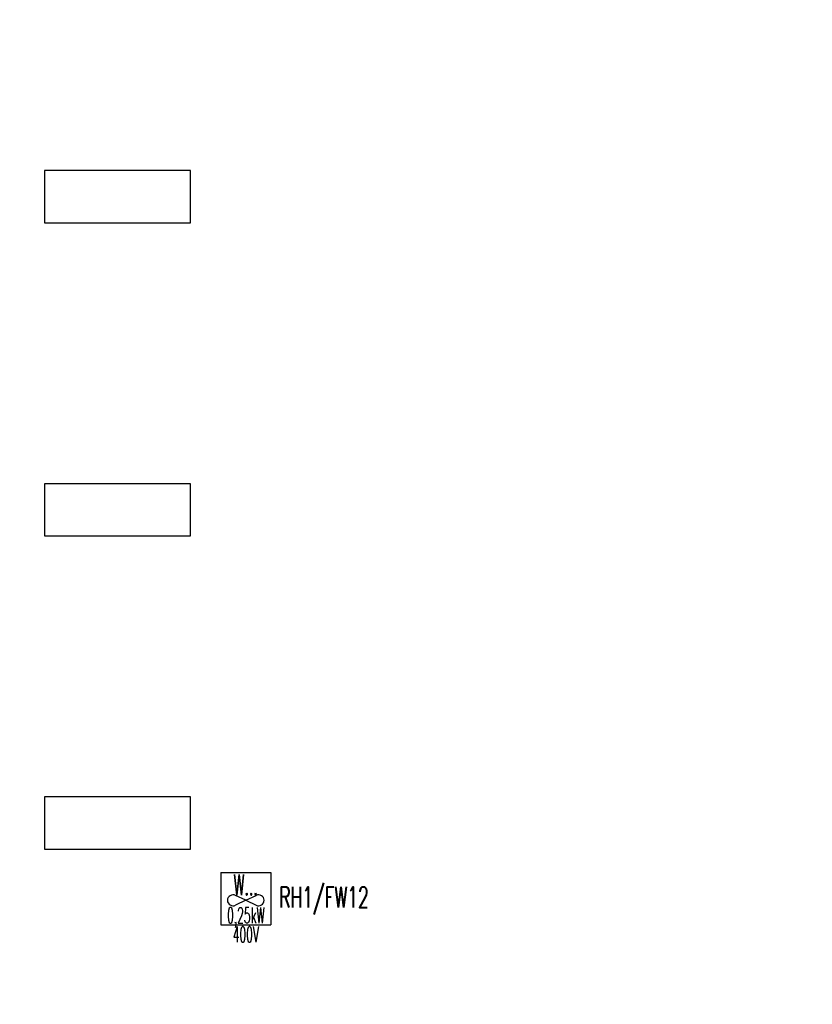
# Model space of a CAD drawing. Header units: millimetres. Extents: x -7955266 to 72030, y -46136 to 9299934.
# Tile 139 of 203: x -5088787 to -5073595, y 6562457 to 6581318. Entities that reach past the tile are written whole.
import ezdxf
from ezdxf.enums import TextEntityAlignment as Align

# ---------------------------------------------------------------- set-up
doc = ezdxf.new("R2010")
doc.units = ezdxf.units.MM
doc.header["$LTSCALE"] = 10
doc.layers.add('0-NASWIETLA', color=7, linetype='Continuous')
for name, color, linetype, lineweight in [('BMS_urzadzenia_nr_obw_magistrala', 140, 'Continuous', 13), ('BMS_urzadzenia_WE_WY', 30, 'Continuous', 20), ('IE_ATRYBUTY_ BLOCK_1', 7, 'Continuous', 25), ('IE_ATRYBUTY_ BLOCK_2', 7, 'Continuous', 18), ('IE_urzadzenia', 30, 'Continuous', 25), ('IE_urzadzenia_nr_obw', 94, 'Continuous', 20)]:
    doc.layers.add(name, color=color, linetype=linetype, lineweight=lineweight)
doc.styles.add('ROMANS', font='romans.shx', dxfattribs={"width": 0.8})

# ---------------------------------------------------------------- blocks, each defined once
blk = doc.blocks.new('urzadzenie_wentylator')
for p, q in [((-239.9, 0), (239.9, 0)), ((-239.9, 0), (-239.9, -500)), ((239.9, 0), (239.9, -500)), ((0, -265.5), (-99, -218.5)), ((0, -265.5), (-99, -312.6)), ((0, -265.5), (99, -218.5)), ((0, -265.5), (99, -312.6)), ((-239.9, -500), (239.9, -500))]:
    blk.add_line(p, q)
for centre, start, end in [((-122.2, -267.2), 64.57208, 178.20375), ((-122.2, -263.9), 181.79625, 295.42792), ((122.2, -267.2), 1.79625, 115.42792), ((122.2, -263.9), 244.57208, 358.20375)]:
    blk.add_arc(centre, 54, start, end)
at = {"layer": 'BMS_urzadzenia_nr_obw_magistrala', "style": 'ROMANS', "width": 0.5, "flags": 8}
blk.add_attdef('ADR_BMS', (289, -361.7), '', height=150, dxfattribs=at)
at = {"layer": 'BMS_urzadzenia_WE_WY', "style": 'ROMANS', "width": 0.5, "flags": 8}
blk.add_attdef('BMS_WE_WY', (289, -566.8), '', height=150, dxfattribs=at)
at = {"layer": 'IE_ATRYBUTY_ BLOCK_1', "style": 'ROMANS', "width": 0.5, "flags": 8}
blk.add_attdef('TYP', text='', height=200, dxfattribs=at).set_placement((0, -216.8), align=Align.CENTER)
at = {"layer": 'IE_ATRYBUTY_ BLOCK_2', "style": 'ROMANS', "width": 0.5, "flags": 8}
for tag, p in [('OPIS2', (-0.3, -484.5)), ('OPIS1', (-0.3, -667.7))]:
    blk.add_attdef(tag, text='', height=150, dxfattribs=at).set_placement(p, align=Align.CENTER)
at = {"layer": 'IE_urzadzenia_nr_obw', "style": 'ROMANS', "width": 0.5, "flags": 8}
blk.add_attdef('NR_OBW', (289, -175.7), '', height=150, dxfattribs=at)
blk = doc.blocks.new('G$C4A87D2E6')
at = {"layer": '0-NASWIETLA', "color": 1}
for points in [[(-8651.5, -5586), (-8651.5, -5486), (-8931.5, -5486), (-8931.5, -5586)], [(-8651.5, -6186), (-8651.5, -6086), (-8931.5, -6086), (-8931.5, -6186)], [(-8651.5, -6786), (-8651.5, -6686), (-8931.5, -6686), (-8931.5, -6786)]]:
    blk.add_lwpolyline(points, close=True, dxfattribs=at)

msp = doc.modelspace()

# ---------------------------------------------------------------- block references
at = {"xscale": 10, "yscale": 10, "zscale": 10}
msp.add_blockref('G$C4A87D2E6', (-4998996, 6633288), dxfattribs=at)
at = {"layer": 'IE_urzadzenia', "xscale": 2, "yscale": 2, "zscale": 2}
msp.add_blockref('urzadzenie_wentylator', (-5084453, 6564980), dxfattribs=at).add_auto_attribs({'TYP': 'W...', 'OPIS2': '0,25kW', 'OPIS1': '400V'})

# ---------------------------------------------------------------- texts
at = {"layer": 'IE_urzadzenia_nr_obw', "style": 'ROMANS', "width": 0.6}
msp.add_text('RH1/FW12', height=400, dxfattribs=at).set_placement((-5083815, 6564308))

doc.saveas('drawing.dxf')
